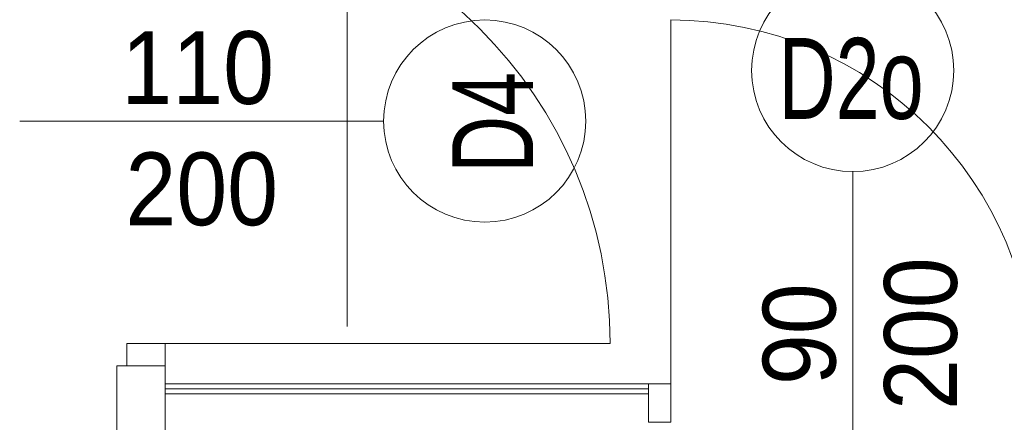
# Model space of a CAD drawing. Header units: centimetres. Extents: x -2424 to 1783, y 5 to 2907.
# Tile 57 of 94: x 506 to 750, y 1178 to 1277. Entities that reach past the tile are written whole.
import ezdxf

# ---------------------------------------------------------------- set-up
doc = ezdxf.new("R2010")
doc.units = ezdxf.units.CM
doc.linetypes.add('Oś', pattern=[222.25, 127, -31.75, 31.75, -31.75])
for name, color, linetype, lineweight in [('A-ANNO-NOTE', 131, 'Continuous', 9), ('A-DETL-GENF', 92, 'Continuous', 13), ('A-DETL-MEDM', 33, 'Continuous', 13), ('A-DOOR', 31, 'Continuous', 13), ('A-WALL', 113, 'Continuous', 13), ('A-WALL-FNSH', 113, 'Continuous', 13), ('S-GRID', 1, 'Continuous', 13)]:
    doc.layers.add(name, color=color, linetype=linetype, lineweight=lineweight)
doc.styles.add('Arial', font='arial.ttf', dxfattribs={"width": 0.9, "height": 18})
doc.styles.add('Arial_1', font='arial.ttf', dxfattribs={"width": 0.7, "height": 20})

msp = doc.modelspace()

# ---------------------------------------------------------------- linework, layer by layer
at = {"layer": 'A-ANNO-NOTE', "color": 251, "lineweight": 9}
for p, q in [((506.38, 1252.33), (596.38, 1252.33)), ((506.38, 1252.33), (596.38, 1252.33)), ((712.38, 1159.83), (712.38, 1239.83)), ((712.38, 1159.83), (712.38, 1239.83))]:
    msp.add_line(p, q, dxfattribs=at)
for centre in [(712.38, 1264.83), (621.38, 1252.33)]:
    msp.add_circle(centre, 25, dxfattribs=at)
at = {"layer": 'A-DETL-GENF', "color": 251, "lineweight": 9}
for p, q in [((542.38, 1197.33), (532.88, 1197.33)), ((532.88, 1197.33), (532.88, 1191.83)), ((542.38, 1191.83), (542.38, 1197.33)), ((532.88, 1191.83), (542.38, 1191.83)), ((661.88, 1177.83), (661.88, 1187.33)), ((661.88, 1187.33), (667.38, 1187.33)), ((667.38, 1187.33), (667.38, 1177.83)), ((667.38, 1177.83), (661.88, 1177.83))]:
    msp.add_line(p, q, dxfattribs=at)
at = {"layer": 'A-DETL-MEDM', "color": 251, "lineweight": 9}
for p, q in [((532.88, 1197.33), (542.38, 1197.33)), ((532.88, 1191.83), (532.88, 1197.33)), ((542.38, 1197.33), (542.38, 1191.83)), ((542.38, 1191.83), (532.88, 1191.83)), ((667.38, 1187.33), (661.88, 1187.33)), ((661.88, 1187.33), (661.88, 1177.83)), ((667.38, 1177.83), (667.38, 1187.33)), ((661.88, 1177.83), (667.38, 1177.83))]:
    msp.add_line(p, q, dxfattribs=at)
at = {"layer": 'A-DOOR', "color": 251, "lineweight": 9}
for p, q in [((667.38, 1187.33), (667.38, 1277.33)), ((542.38, 1197.33), (652.38, 1197.33))]:
    msp.add_line(p, q, dxfattribs=at)
for centre, radius in [((542.38, 1197.33), 110), ((667.38, 1187.33), 90)]:
    msp.add_arc(centre, radius, 0, 90, dxfattribs=at)
at = {"layer": 'A-WALL', "color": 251, "lineweight": 9}
for p, q in [((532.88, 1191.83), (530.38, 1191.83)), ((530.38, 1191.83), (530.38, 1102.83)), ((542.38, 1102.83), (542.38, 1191.83)), ((542.38, 1186.08), (661.88, 1186.08)), ((542.38, 1184.83), (661.88, 1184.83))]:
    msp.add_line(p, q, dxfattribs=at)
at = {"layer": 'A-WALL-FNSH', "color": 251, "lineweight": 9}
msp.add_line((661.88, 1187.33), (542.38, 1187.33), dxfattribs=at)
at = {"layer": 'S-GRID', "color": 251, "linetype": 'Oś', "lineweight": 9}
msp.add_line((587.38, 2884.27), (587.38, 27.13), dxfattribs=at)

# ---------------------------------------------------------------- texts
at = {"layer": 'A-ANNO-NOTE', "color": 251, "lineweight": 9}
for s, height, style, width, p in [('110', 18, 'Arial', 0.9, (531.53, 1256.56)), ('D2o', 20, 'Arial_1', 0.7, (694.04, 1252.87)), ('200', 18, 'Arial', 0.9, (532.52, 1226.56))]:
    msp.add_text(s, height=height, dxfattribs=dict(at, style=style, width=width)).set_placement(p)
for s, height, style, width, p in [('D4', 20, 'Arial_1', 0.7, (633.34, 1239.49)), ('200', 18, 'Arial', 0.9, (738.14, 1180.88)), ('200', 18, 'Arial', 0.9, (738.14, 1180.88)), ('90', 18, 'Arial', 0.9, (708.14, 1187.03))]:
    msp.add_text(s, height=height, rotation=90, dxfattribs=dict(at, style=style, width=width)).set_placement(p)

doc.saveas('drawing.dxf')
